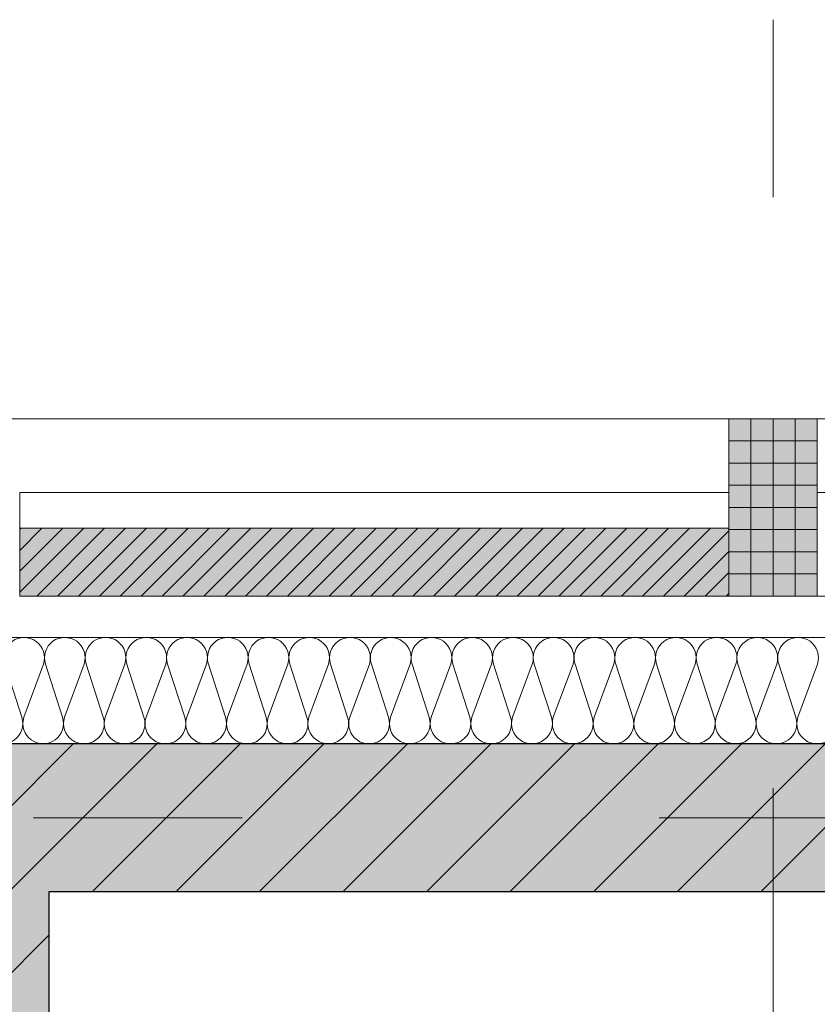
# Model space of a CAD drawing. Header units: metres. Extents: x -167 to 152, y -127 to 99.
# Tile 72 of 225: x -39.07 to -37.72, y -0.32 to 1.35. Entities that reach past the tile are written whole.
import ezdxf

# ---------------------------------------------------------------- set-up
doc = ezdxf.new("R2010")
doc.units = ezdxf.units.M
doc.header["$PDMODE"] = 1
doc.header["$PDSIZE"] = -2
doc.linetypes.add('Achsen 01', pattern=[5.291531, 3.175, -1.058062, 0.352704, -0.705764])
doc.linetypes.add('Raster 01', pattern=[2, 1, -1])
doc.layers.get('0').update_dxf_attribs({"lineweight": 25})
for name, color, linetype, lineweight in [('013_Beton und Stahlbetonarbeiten-330 Außenwände', 7, 'Continuous', 25), ('014_Fassadenarbeiten-330 Betonfertigteile vertikal', 7, 'Continuous', 9), ('014_Fassadenarbeiten-330 Filtermauerwerk 11.5cm', 7, 'Continuous', 9), ('_1.35m (3D)', 7, 'Continuous', 9), ('_GRU (2D)', 7, 'Continuous', 9), ('_OG 1 (2D)', 7, 'Continuous', 9), ('Bemaßung-Bemaßung', 7, 'Continuous', 9)]:
    doc.layers.add(name, color=color, linetype=linetype, lineweight=lineweight)
for name, color, linetype, lineweight, true_color in [('014_Fassadenarbeiten-000 Aufsicht Betonfertigteile', 7, 'Continuous', 9, 0xc0c0c0), ('014_Fassadenarbeiten-000 Aufsicht Mauerwerk', 7, 'Continuous', 9, 0xa6a6a6), ('014_Fassadenarbeiten-330 mineralische Dämmung', 7, 'Continuous', 9, 0x666666), ('AV1-Achsen', 1, 'Achsen 01', 18, 0xff0000), ('AV1-Raster', 7, 'Raster 01', 9, 0xa6a6a6)]:
    doc.layers.add(name, color=color, linetype=linetype, lineweight=lineweight, true_color=true_color)
doc.layers.get('0').freeze()
doc.styles.add('Arial', font='arial.ttf')
doc.dimstyles.new('COE 50', dxfattribs={"dimtxt": 126.090495, "dimasz": 0.001414, "dimexe": 0.001, "dimexo": 0.01, "dimgap": 0.001, "dimtad": 1, "dimdec": 3, "dimtxsty": 'Arial', "dimblk": 'VW_SLASH-4', "dimblk1": 'VW_SLASH-4', "dimblk2": 'VW_SLASH-4', "dimcen": 0, "dimadec": 3, "dimazin": 0, "dimtfac": 0.8, "dimtdec": 3, "dimtix": 1, "dimtmove": 0, "dimatfit": 0, "dimldrblk": 'VW_SLASH-3', "dimfxl": 0.002, "dimfxlon": 1, "dimfrac": 2, "dimtolj": 1, "dimarcsym": 0})

# ---------------------------------------------------------------- blocks, each defined once
blk = doc.blocks.new('Group-2')
at = {"layer": 'AV1-Raster'}
blk.add_line((-37.8, -22.95), (-37.8, 1.35), dxfattribs=at)
blk = doc.blocks.new('1.35m (3D)')
at = {"layer": 'AV1-Raster', "color": 7}
blk.add_blockref('Group-2', (0, 0), dxfattribs=at)
blk = doc.blocks.new('Group-276')
at = {"layer": '014_Fassadenarbeiten-330 mineralische Dämmung', "transparency": 33554687, "flags": 128}
blk.add_lwpolyline([(0.17, 37.6925, -1.372995), (0.17, 37.7581), (0.26, 37.7248, 1.372583), (0.26, 37.7904), (0.17, 37.7615, -1.372995), (0.17, 37.827), (0.26, 37.7938, 1.372583), (0.26, 37.8593), (0.17, 37.8304, -1.372995), (0.17, 37.896), (0.26, 37.8627, 1.372583), (0.26, 37.9283), (0.17, 37.8994, -1.372995), (0.17, 37.9649), (0.26, 37.9317, 1.372583), (0.26, 37.9972), (0.17, 37.9683, -1.372995), (0.17, 38.0339), (0.26, 38.0006, 1.372583), (0.26, 38.0662), (0.17, 38.0372, -1.372995), (0.17, 38.1028), (0.26, 38.0695, 1.372583), (0.26, 38.1351), (0.17, 38.1062, -1.372995), (0.17, 38.1718), (0.26, 38.1385, 1.372583), (0.26, 38.2041), (0.17, 38.1751, -1.372995), (0.17, 38.2407), (0.26, 38.2074, 1.372583), (0.26, 38.273), (0.17, 38.2441, -1.372995), (0.17, 38.3097), (0.26, 38.2764, 1.372583), (0.26, 38.3419), (0.17, 38.313, -1.372995), (0.17, 38.3786), (0.26, 38.3453, 1.372583), (0.26, 38.4109), (0.17, 38.382, -1.372995), (0.17, 38.4475), (0.26, 38.4143, 1.372583), (0.26, 38.4798), (0.17, 38.4509, -1.372995), (0.17, 38.5165), (0.26, 38.4832, 1.372583), (0.26, 38.5488), (0.17, 38.5199, -1.372995), (0.17, 38.5854), (0.26, 38.5522, 1.372583), (0.26, 38.6177), (0.17, 38.5888, -1.372995), (0.17, 38.6544), (0.26, 38.6211, 1.372583), (0.26, 38.6867), (0.17, 38.6577, -1.372995), (0.17, 38.7233), (0.26, 38.69, 1.372583), (0.26, 38.7556), (0.17, 38.7267, -1.372995), (0.17, 38.7923), (0.26, 38.759, 1.372583), (0.26, 38.8246), (0.17, 38.7956, -1.372995), (0.17, 38.8612), (0.26, 38.8279, 1.372583), (0.26, 38.8935), (0.17, 38.8646, -1.372995), (0.17, 38.9302), (0.26, 38.8969, 1.372583), (0.26, 38.9625), (0.17, 38.9335, -1.372995), (0.17, 38.9991), (0.26, 38.9658, 1.372583), (0.26, 39.0314), (0.17, 39.0025, -1.372995), (0.17, 39.068), (0.26, 39.0348, 1.372583), (0.26, 39.1003), (0.17, 39.0714, -1.372995), (0.17, 39.137)], format="xyb", dxfattribs=at)
blk = doc.blocks.new('Group-277')
at = {"layer": '014_Fassadenarbeiten-330 mineralische Dämmung', "transparency": 33554687}
blk.add_blockref('Group-276', (0, 0), dxfattribs=at)
blk = doc.blocks.new('Parametric Object-39')
at = {"layer": '014_Fassadenarbeiten-330 mineralische Dämmung', "color": 7, "transparency": 33554687}
blk.add_blockref('Group-277', (0, 0), dxfattribs=at)
at = {"layer": '014_Fassadenarbeiten-330 mineralische Dämmung', "color": 0, "flags": 1}
for tag in ['IFC_UUID', 'instanceID', 'prm0_name', 'prm0_type', 'prm0_value', 'prm1_name', 'prm1_type', 'prm1_value', 'prm2_name', 'prm2_type', 'prm2_value', 'prm3_name', 'prm3_type', 'prm3_value', 'prm4_name', 'prm4_type', 'prm4_value', 'prm5_name', 'prm5_type', 'prm5_value', 'prm6_name', 'prm6_type', 'prm6_value']:
    blk.add_attdef(tag, (-39.455, 0.1154), '', height=0.00018, dxfattribs=at)
blk = doc.blocks.new('VW_SLASH-4')
at = {"color": 0, "linetype": 'ByBlock', "lineweight": -2, "transparency": 16777216}
blk.add_line((0, 0), (-1, 0), dxfattribs=at)
at = {"color": 0, "linetype": 'Continuous', "lineweight": 15, "transparency": 16777216, "flags": 128}
blk.add_lwpolyline([(0.5, 0.5), (-0.5, -0.5)], dxfattribs=at)
blk = doc.blocks.new('*D600')
at = {"layer": 'Bemaßung-Bemaßung', "color": 0, "linetype": 'Continuous', "lineweight": -2}
for p, q in [((-40.225, -0.125), (-40.375, -0.125)), ((-40.325, -0.1957), (-40.325, -5.2043)), ((-40.225, -5.275), (-40.375, -5.275))]:
    blk.add_line(p, q, dxfattribs=at)
at = {"layer": 'Defpoints', "color": 0}
for p in [(-39.025, -0.125), (-40.325, -5.275), (-39.025, -5.275)]:
    blk.add_point(p, dxfattribs=at)
at = {"layer": 'Bemaßung-Bemaßung', "color": 0, "lineweight": -2, "xscale": 0.070693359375, "yscale": 0.070693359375, "zscale": 0.070693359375}
for p, rotation in [((-40.325, -0.125), 90), ((-40.325, -5.275), 270)]:
    blk.add_blockref('VW_SLASH-4', p, dxfattribs=dict(at, rotation=rotation))
at = {"layer": 'Bemaßung-Bemaßung', "color": 0, "insert": (-40.4508, -2.7), "char_height": 0.12609, "attachment_point": 5, "rotation": 90, "style": 'Arial'}
blk.add_mtext('\\A1;5,15', dxfattribs=at)
blk = doc.blocks.new('VW_SLASH-3')
at = {"color": 0, "linetype": 'ByBlock', "lineweight": -2, "transparency": 16777216}
blk.add_line((0, 0), (-1, 0), dxfattribs=at)
at = {"color": 0, "linetype": 'Continuous', "lineweight": 15, "transparency": 16777216, "flags": 128}
blk.add_lwpolyline([(0.5, 0.5), (-0.5, -0.5)], dxfattribs=at)
blk = doc.blocks.new('*D601')
at = {"layer": 'Bemaßung-Bemaßung', "color": 0, "linetype": 'Continuous', "lineweight": -2}
for p, q in [((-40.325, 0.1957), (-40.325, 0.2664)), ((-40.225, 0.125), (-40.375, 0.125)), ((-40.325, 0.125), (-40.325, -0.125)), ((-40.225, -0.125), (-40.375, -0.125)), ((-40.325, -0.1957), (-40.325, -0.2664))]:
    blk.add_line(p, q, dxfattribs=at)
at = {"layer": 'Defpoints', "color": 0}
for p in [(-39.275, 0.125), (-40.325, -0.125), (-39.025, -0.125)]:
    blk.add_point(p, dxfattribs=at)
at = {"layer": 'Bemaßung-Bemaßung', "color": 0, "lineweight": -2, "xscale": 0.070693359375, "yscale": 0.070693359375, "zscale": 0.070693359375}
for p, rotation in [((-40.325, 0.125), 270), ((-40.325, -0.125), 90)]:
    blk.add_blockref('VW_SLASH-4', p, dxfattribs=dict(at, rotation=rotation))
at = {"layer": 'Bemaßung-Bemaßung', "color": 0, "insert": (-40.4394, 0), "char_height": 0.12609, "attachment_point": 5, "rotation": 90, "style": 'Arial'}
blk.add_mtext('\\A1;25', dxfattribs=at)
blk = doc.blocks.new('*D1709')
at = {"layer": 'Bemaßung-Bemaßung', "color": 0, "linetype": 'Continuous', "lineweight": -2}
for p, q in [((-37.725, 2.575), (-37.725, 2.725)), ((-36.525, 2.575), (-36.525, 2.725)), ((-37.6543, 2.675), (-36.5957, 2.675))]:
    blk.add_line(p, q, dxfattribs=at)
at = {"layer": 'Defpoints', "color": 0}
for p in [(-36.525, 2.675), (-37.725, 0.675), (-36.525, 0.675)]:
    blk.add_point(p, dxfattribs=at)
at = {"layer": 'Bemaßung-Bemaßung', "color": 0, "lineweight": -2, "xscale": 0.070693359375, "yscale": 0.070693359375, "zscale": 0.070693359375, "rotation": 180}
blk.add_blockref('VW_SLASH-4', (-37.725, 2.675), dxfattribs=at)
at = {"layer": 'Bemaßung-Bemaßung', "color": 0, "lineweight": -2, "xscale": 0.070693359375, "yscale": 0.070693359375, "zscale": 0.070693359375}
blk.add_blockref('VW_SLASH-4', (-36.525, 2.675), dxfattribs=at)
at = {"layer": 'Bemaßung-Bemaßung', "color": 0, "insert": (-37.125, 2.8008), "char_height": 0.12609, "attachment_point": 5, "style": 'Arial'}
blk.add_mtext('\\A1;1,20', dxfattribs=at)
blk = doc.blocks.new('*D1710')
at = {"layer": 'Bemaßung-Bemaßung', "color": 0, "linetype": 'Continuous', "lineweight": -2}
for p, q in [((-37.875, 2.575), (-37.875, 2.725)), ((-37.725, 2.575), (-37.725, 2.725)), ((-37.9457, 2.675), (-38.0164, 2.675)), ((-37.875, 2.675), (-37.725, 2.675)), ((-37.6543, 2.675), (-37.5836, 2.675))]:
    blk.add_line(p, q, dxfattribs=at)
at = {"layer": 'Defpoints', "color": 0}
for p in [(-37.725, 2.675), (-37.875, 0.675), (-37.725, 0.675)]:
    blk.add_point(p, dxfattribs=at)
at = {"layer": 'Bemaßung-Bemaßung', "color": 0, "lineweight": -2, "xscale": 0.070693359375, "yscale": 0.070693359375, "zscale": 0.070693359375}
blk.add_blockref('VW_SLASH-4', (-37.875, 2.675), dxfattribs=at)
at = {"layer": 'Bemaßung-Bemaßung', "color": 0, "lineweight": -2, "xscale": 0.070693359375, "yscale": 0.070693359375, "zscale": 0.070693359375, "rotation": 180}
blk.add_blockref('VW_SLASH-4', (-37.725, 2.675), dxfattribs=at)
at = {"layer": 'Bemaßung-Bemaßung', "color": 0, "insert": (-37.8, 2.8644), "char_height": 0.12609, "attachment_point": 5, "style": 'Arial'}
blk.add_mtext('\\A1;15', dxfattribs=at)
blk = doc.blocks.new('*D1711')
at = {"layer": 'Bemaßung-Bemaßung', "color": 0, "linetype": 'Continuous', "lineweight": -2}
for p, q in [((-39.075, 2.575), (-39.075, 2.725)), ((-37.875, 2.575), (-37.875, 2.725)), ((-39.0043, 2.675), (-37.9457, 2.675))]:
    blk.add_line(p, q, dxfattribs=at)
at = {"layer": 'Defpoints', "color": 0}
for p in [(-37.875, 2.675), (-39.075, 0.675), (-37.875, 0.675)]:
    blk.add_point(p, dxfattribs=at)
at = {"layer": 'Bemaßung-Bemaßung', "color": 0, "lineweight": -2, "xscale": 0.070693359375, "yscale": 0.070693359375, "zscale": 0.070693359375, "rotation": 180}
blk.add_blockref('VW_SLASH-4', (-39.075, 2.675), dxfattribs=at)
at = {"layer": 'Bemaßung-Bemaßung', "color": 0, "lineweight": -2, "xscale": 0.070693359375, "yscale": 0.070693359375, "zscale": 0.070693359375}
blk.add_blockref('VW_SLASH-4', (-37.875, 2.675), dxfattribs=at)
at = {"layer": 'Bemaßung-Bemaßung', "color": 0, "insert": (-38.475, 2.8008), "char_height": 0.12609, "attachment_point": 5, "style": 'Arial'}
blk.add_mtext('\\A1;1,20', dxfattribs=at)
blk = doc.blocks.new('*D1731')
at = {"layer": 'Bemaßung-Bemaßung', "color": 0, "linetype": 'Continuous', "lineweight": -2}
for p, q in [((-39.275, 1.575), (-39.275, 1.725)), ((-39.025, 1.575), (-39.025, 1.725)), ((-39.3457, 1.675), (-39.4164, 1.675)), ((-39.025, 1.675), (-39.275, 1.675)), ((-38.9543, 1.675), (-38.8836, 1.675))]:
    blk.add_line(p, q, dxfattribs=at)
at = {"layer": 'Defpoints', "color": 0}
for p in [(-39.275, 1.675), (-39.275, 0.125), (-39.025, -0.125)]:
    blk.add_point(p, dxfattribs=at)
at = {"layer": 'Bemaßung-Bemaßung', "color": 0, "lineweight": -2, "xscale": 0.070693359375, "yscale": 0.070693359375, "zscale": 0.070693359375}
blk.add_blockref('VW_SLASH-4', (-39.275, 1.675), dxfattribs=at)
at = {"layer": 'Bemaßung-Bemaßung', "color": 0, "lineweight": -2, "xscale": 0.070693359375, "yscale": 0.070693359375, "zscale": 0.070693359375, "rotation": 180}
blk.add_blockref('VW_SLASH-4', (-39.025, 1.675), dxfattribs=at)
at = {"layer": 'Bemaßung-Bemaßung', "color": 0, "insert": (-39.15, 1.7894), "char_height": 0.12609, "attachment_point": 5, "style": 'Arial'}
blk.add_mtext('\\A1;25', dxfattribs=at)
blk = doc.blocks.new('*D1732')
at = {"layer": 'Bemaßung-Bemaßung', "color": 0, "linetype": 'Continuous', "lineweight": -2}
for p, q in [((-39.025, 1.575), (-39.025, 1.725)), ((-27.075, 1.575), (-27.075, 1.725)), ((-27.1457, 1.675), (-38.9543, 1.675))]:
    blk.add_line(p, q, dxfattribs=at)
at = {"layer": 'Defpoints', "color": 0}
for p in [(-39.025, 1.675), (-39.025, -0.125), (-27.075, -0.125)]:
    blk.add_point(p, dxfattribs=at)
at = {"layer": 'Bemaßung-Bemaßung', "color": 0, "lineweight": -2, "xscale": 0.070693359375, "yscale": 0.070693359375, "zscale": 0.070693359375, "rotation": 180}
blk.add_blockref('VW_SLASH-4', (-39.025, 1.675), dxfattribs=at)
at = {"layer": 'Bemaßung-Bemaßung', "color": 0, "lineweight": -2, "xscale": 0.070693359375, "yscale": 0.070693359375, "zscale": 0.070693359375}
blk.add_blockref('VW_SLASH-4', (-27.075, 1.675), dxfattribs=at)
at = {"layer": 'Bemaßung-Bemaßung', "color": 0, "insert": (-33.05, 1.8008), "char_height": 0.12609, "attachment_point": 5, "style": 'Arial'}
blk.add_mtext('\\A1;11,95', dxfattribs=at)
blk = doc.blocks.new('Group-752')
at = {"layer": 'AV1-Achsen'}
blk.add_line((-43.2844, 0), (4.2656, 0), dxfattribs=at)
blk = doc.blocks.new('GRU (2D)')
at = {"layer": 'AV1-Achsen', "color": 7}
blk.add_blockref('Group-752', (0, 0), dxfattribs=at)
blk = doc.blocks.new('OG 1 (2D)')
at = {"layer": '013_Beton und Stahlbetonarbeiten-330 Außenwände', "linetype": 'Continuous', "lineweight": 0, "true_color": 0xc0c0c0}
blk.add_hatch(color=9, dxfattribs=at).paths.add_polyline_path([(-39.275, 0.125), (-39.275, -1.425), (-39.025, -1.425), (-39.025, -0.125), (-28.275, -0.125), (-28.275, 0.125)])
at = {"layer": '013_Beton und Stahlbetonarbeiten-330 Außenwände', "linetype": 'Continuous', "lineweight": 13}
h = blk.add_hatch(dxfattribs=at)
h.set_pattern_fill('Stahlbeton', color=251, style=0, pattern_type=2)
h.set_pattern_definition([(45, (0, 0), (0.07071068, -0.07071068), [0.025, -0.025])])
h.paths.add_polyline_path([(-39.275, 0.125), (-39.275, -1.425), (-39.025, -1.425), (-39.025, -0.125), (-28.275, -0.125), (-28.275, 0.125)])
h = blk.add_hatch(dxfattribs=at)
h.set_pattern_fill('Stahlbeton-1', color=251, style=0, pattern_type=2)
h.set_pattern_definition([(-135, (0.03106, -0.03313), (0.07071068, -0.07071068), [])])
h.paths.add_polyline_path([(-39.275, 0.125), (-39.275, -1.425), (-39.025, -1.425), (-39.025, -0.125), (-28.275, -0.125), (-28.275, 0.125)])
at = {"layer": '014_Fassadenarbeiten-330 Betonfertigteile vertikal', "linetype": 'Continuous', "lineweight": 0}
blk.add_hatch(color=9, dxfattribs=at).paths.add_polyline_path([(-37.875, 0.675), (-37.725, 0.675), (-37.725, 0.375), (-37.875, 0.375)])
at = {"layer": '014_Fassadenarbeiten-330 Betonfertigteile vertikal', "linetype": 'Continuous', "lineweight": 9}
h = blk.add_hatch(dxfattribs=at)
h.set_pattern_fill('Stahlbetonfertigteil', color=8, style=0, pattern_type=2)
h.set_pattern_definition([(-90, (0, 0), (0.0375, 0), [])])
h.paths.add_polyline_path([(-37.875, 0.675), (-37.725, 0.675), (-37.725, 0.375), (-37.875, 0.375)])
at = {"layer": '014_Fassadenarbeiten-330 Betonfertigteile vertikal', "linetype": 'Continuous', "lineweight": 13}
h = blk.add_hatch(dxfattribs=at)
h.set_pattern_fill('Stahlbetonfertigteil-1', color=8, style=0, pattern_type=2)
h.set_pattern_definition([(0, (0, 0), (2e-18, -0.0375), [])])
h.paths.add_polyline_path([(-37.875, 0.675), (-37.725, 0.675), (-37.725, 0.375), (-37.875, 0.375)])
at = {"layer": '014_Fassadenarbeiten-330 Filtermauerwerk 11.5cm', "linetype": 'Continuous', "lineweight": 0, "true_color": 0xd19783}
blk.add_hatch(color=33, dxfattribs=at).paths.add_polyline_path([(-37.875, 0.49), (-37.875, 0.375), (-39.075, 0.375), (-39.075, 0.49)])
at = {"layer": '014_Fassadenarbeiten-330 Filtermauerwerk 11.5cm', "linetype": 'Continuous', "lineweight": 9}
h = blk.add_hatch(dxfattribs=at)
h.set_pattern_fill('Mauerwerk Münster', color=8, style=0, pattern_type=2)
h.set_pattern_definition([(45, (0, 0), (0.01767767, -0.01767767), [])])
h.paths.add_polyline_path([(-37.875, 0.49), (-37.875, 0.375), (-39.075, 0.375), (-39.075, 0.49)])
at = {"layer": '013_Beton und Stahlbetonarbeiten-330 Außenwände', "flags": 128}
blk.add_lwpolyline([(-39.275, 0.125), (-39.275, -1.425), (-39.025, -1.425), (-39.025, -0.125), (-28.275, -0.125), (-28.275, 0.125)], close=True, dxfattribs=at)
at = {"layer": '014_Fassadenarbeiten-000 Aufsicht Betonfertigteile', "flags": 128}
blk.add_lwpolyline([(-39.455, 0.305), (-16.125, 0.305), (-16.125, 0.675), (-39.825, 0.675)], close=True, dxfattribs=at)
at = {"layer": '014_Fassadenarbeiten-000 Aufsicht Mauerwerk', "flags": 128}
for points in [[(-39.075, 0.375), (-39.075, 0.55), (-37.875, 0.55), (-37.875, 0.375)], [(-37.875, 0.55), (-37.875, 0.375), (-39.075, 0.375), (-39.075, 0.55)], [(-37.725, 0.375), (-37.725, 0.55), (-36.525, 0.55), (-36.525, 0.375)], [(-36.525, 0.55), (-36.525, 0.375), (-37.725, 0.375), (-37.725, 0.55)]]:
    blk.add_lwpolyline(points, close=True, dxfattribs=at)
at = {"layer": '014_Fassadenarbeiten-330 Betonfertigteile vertikal', "flags": 128}
blk.add_lwpolyline([(-37.875, 0.675), (-37.725, 0.675), (-37.725, 0.375), (-37.875, 0.375)], close=True, dxfattribs=at)
at = {"layer": '014_Fassadenarbeiten-330 Filtermauerwerk 11.5cm', "flags": 128}
blk.add_lwpolyline([(-37.875, 0.49), (-37.875, 0.375), (-39.075, 0.375), (-39.075, 0.49)], close=True, dxfattribs=at)
at = {"layer": '014_Fassadenarbeiten-330 mineralische Dämmung', "flags": 128}
blk.add_lwpolyline([(-36.8275, -5.525), (-39.275, -5.525), (-39.275, 0.125), (-18.9, 0.125), (-18.9, 0.305), (-39.455, 0.305), (-39.455, -5.705), (-36.8275, -5.705)], close=True, dxfattribs=at)
at = {"layer": '014_Fassadenarbeiten-330 mineralische Dämmung', "rotation": 90}
blk.add_blockref('Parametric Object-39', (0, 0), dxfattribs=at)
at = {"layer": 'Bemaßung-Bemaßung', "linetype": 'Continuous'}
for base, p1, p2, text, override, picture, middle in [((-37.725, 2.675), (-37.875, 0.675), (-37.725, 0.675), '15', {"dimtxt": 0.12609, "dimasz": 0.070693, "dimexe": 0.05, "dimgap": 0.05, "dimpost": '<>', "dimtxsty": 'Arial', "dimtix": 0, "dimtmove": 2, "dimfxl": 0.1}, '*D1710', (-37.8, 2.8644)), ((-37.875, 2.675), (-39.075, 0.675), (-37.875, 0.675), '1,20', {"dimtxt": 0.12609, "dimasz": 0.070693, "dimexe": 0.05, "dimgap": 0.05, "dimpost": '<>', "dimtxsty": 'Arial', "dimtmove": 2, "dimfxl": 0.1}, '*D1711', (-38.475, 2.8008)), ((-36.525, 2.675), (-37.725, 0.675), (-36.525, 0.675), '1,20', {"dimtxt": 0.12609, "dimasz": 0.070693, "dimexe": 0.05, "dimgap": 0.05, "dimpost": '<>', "dimtxsty": 'Arial', "dimtmove": 2, "dimfxl": 0.1}, '*D1709', (-37.125, 2.8008)), ((-39.025, 1.675), (-27.075, -0.125), (-39.025, -0.125), '11,95', {"dimtxt": 0.12609, "dimasz": 0.070693, "dimexe": 0.05, "dimgap": 0.05, "dimpost": '<>', "dimtxsty": 'Arial', "dimtmove": 2, "dimfxl": 0.1}, '*D1732', (-33.05, 1.8008)), ((-39.275, 1.675), (-39.025, -0.125), (-39.275, 0.125), '25', {"dimtxt": 0.12609, "dimasz": 0.070693, "dimexe": 0.05, "dimgap": 0.05, "dimpost": '<>', "dimtxsty": 'Arial', "dimtmove": 2, "dimfxl": 0.1}, '*D1731', (-39.15, 1.7894))]:
    dim = blk.add_linear_dim(base=base, p1=p1, p2=p2, text=text, dimstyle='COE 50', override=override, dxfattribs=at)
    dim.commit()
    dim.dimension.update_dxf_attribs({"geometry": picture, "text_midpoint": middle})
for base, p1, p2, text, picture, middle in [((-40.325, -0.125), (-39.275, 0.125), (-39.025, -0.125), '25', '*D601', (-40.4394, 0)), ((-40.325, -5.275), (-39.025, -0.125), (-39.025, -5.275), '5,15', '*D600', (-40.4508, -2.7))]:
    dim = blk.add_linear_dim(base=base, p1=p1, p2=p2, angle=270, text=text, dimstyle='COE 50', override={"dimtxt": 0.12609, "dimasz": 0.070693, "dimexe": 0.05, "dimgap": 0.05, "dimpost": '<>', "dimtxsty": 'Arial', "dimtmove": 2, "dimfxl": 0.1}, dxfattribs=at)
    dim.commit()
    dim.dimension.update_dxf_attribs({"geometry": picture, "text_midpoint": middle})

msp = doc.modelspace()

# ---------------------------------------------------------------- block references
at = {"layer": '_1.35m (3D)'}
msp.add_blockref('1.35m (3D)', (0, 0), dxfattribs=at)

# ---------------------------------------------------------------- next in the draw order: block references
at = {"layer": '_OG 1 (2D)'}
msp.add_blockref('OG 1 (2D)', (0, 0), dxfattribs=at)

# ---------------------------------------------------------------- next in the draw order: block references
at = {"layer": '_GRU (2D)'}
msp.add_blockref('GRU (2D)', (0, 0), dxfattribs=at)

doc.saveas('drawing.dxf')
